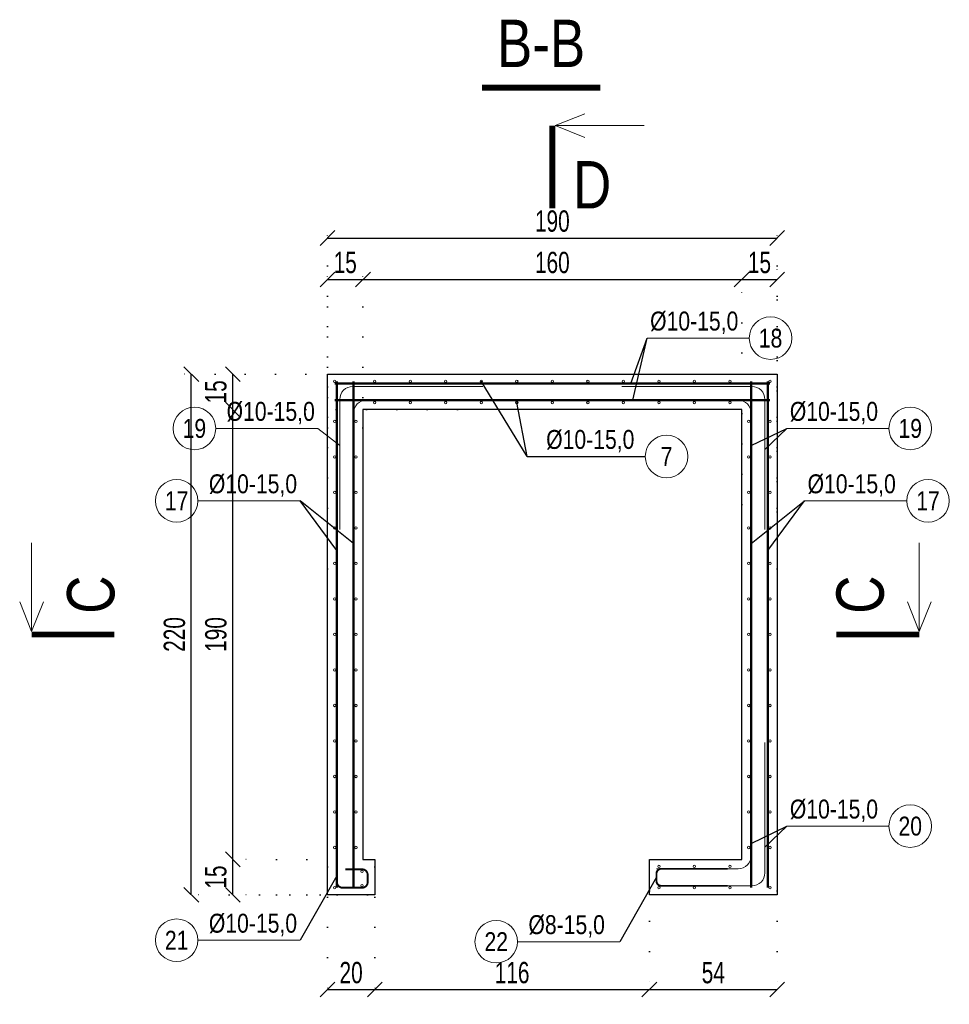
# Model space of a CAD drawing. Header units: millimetres. Extents: x 11149 to 111407, y -107619 to -23630.
# Tile 226 of 245: x 19935 to 20327, y -26015 to -25599. Entities that reach past the tile are written whole.
import ezdxf
from ezdxf.enums import TextEntityAlignment as Align

# ---------------------------------------------------------------- set-up
doc = ezdxf.new("R2010")
doc.units = ezdxf.units.MM
doc.header["$LTSCALE"] = 2
doc.linetypes.add('DOT', pattern=[6.35, 0, -6.35])
doc.layers.get('0').update_dxf_attribs({"plot": 0})
doc.layers.get('Defpoints').update_dxf_attribs({"color": 1})
for name, color, linetype, lineweight in [('e-cad_cienkie', 1, 'Continuous', 9), ('e-cad_kontur', 2, 'Continuous', 25), ('e-cad_opisy', 7, 'Continuous', 9), ('e-cad_prety_przekroj', 4, 'Continuous', 5), ('e-cad_prety_widok', 161, 'Continuous', 5), ('e-cad_wymiary', 4, 'Continuous', 9)]:
    doc.layers.add(name, color=color, linetype=linetype, lineweight=lineweight)
doc.layers.add('e-cad_strzemiona', color=3, linetype='Continuous')
doc.styles.add('e-cad_1', font='arial.ttf', dxfattribs={"width": 0.7})
doc.dimstyles.new('e-cad_1_25_[cm]', dxfattribs={"dimscale": 2.5, "dimtxt": 1.8, "dimasz": 1.25, "dimexe": 1.25, "dimexo": 0.625, "dimgap": 0.5, "dimtad": 1, "dimdec": 0, "dimrnd": 1, "dimzin": 1, "dimtxsty": 'e-cad_1', "dimblk": 'OBLIQUE', "dimcen": 2.5, "dimclrd": 256, "dimclre": 252, "dimclrt": 7, "dimadec": 0, "dimazin": 0, "dimtfac": 1, "dimtix": 1, "dimtmove": 2, "dimatfit": 3, "dimldrblk": 'NONE', "dimfxl": 60, "dimfxlon": 1, "dimarcsym": 0})
doc.dimstyles.new('e-cad_1_50_[cm]', dxfattribs={"dimscale": 5, "dimtxt": 1.8, "dimasz": 1.25, "dimexe": 1.25, "dimexo": 0.625, "dimgap": 0.5, "dimtad": 1, "dimdec": 0, "dimrnd": 1, "dimzin": 1, "dimtxsty": 'e-cad_1', "dimblk": 'OBLIQUE', "dimcen": 2.5, "dimclrd": 256, "dimclre": 252, "dimclrt": 7, "dimadec": 0, "dimazin": 0, "dimtfac": 1, "dimtix": 1, "dimtmove": 2, "dimatfit": 3, "dimldrblk": 'NONE', "dimfxl": 60, "dimfxlon": 1, "dimarcsym": 0})

# ---------------------------------------------------------------- blocks, each defined once
blk = doc.blocks.new('_OBLIQUE')
at = {"color": 0, "linetype": 'ByBlock', "lineweight": -2}
blk.add_line((-0.5, -0.5), (0.5, 0.5), dxfattribs=at)
blk = doc.blocks.new('*D1122')
at = {"layer": 'Defpoints', "color": 0}
for p in [(20024.73, -25953.85), (20084.73, -25953.85), (20084.73, -25968.85)]:
    blk.add_point(p, dxfattribs=at)
at = {"layer": 'e-cad_wymiary', "color": 252, "linetype": 'DOT', "lineweight": -2}
for p, q in [((20081.6, -25953.85), (20018.48, -25953.85)), ((20081.6, -25968.85), (20018.48, -25968.85))]:
    blk.add_line(p, q, dxfattribs=at)
at = {"layer": 'e-cad_wymiary', "lineweight": -2}
blk.add_line((20024.73, -25968.85), (20024.73, -25953.85), dxfattribs=at)
at = {"layer": 'e-cad_wymiary', "lineweight": -2, "xscale": 6.25, "yscale": 6.25, "zscale": 6.25}
for p, rotation in [((20024.73, -25953.85), 90), ((20024.73, -25968.85), 270)]:
    blk.add_blockref('_OBLIQUE', p, dxfattribs=dict(at, rotation=rotation))
at = {"layer": 'e-cad_wymiary', "color": 7, "insert": (20017.63, -25961.35), "char_height": 9, "attachment_point": 5, "rotation": 90, "style": 'e-cad_1'}
blk.add_mtext('15', dxfattribs=at)
blk = doc.blocks.new('_None')
blk = doc.blocks.new('*D1123')
at = {"layer": 'Defpoints', "color": 0}
for p in [(20024.73, -25763.85), (20122.77, -25763.85), (20084.73, -25953.85)]:
    blk.add_point(p, dxfattribs=at)
at = {"layer": 'e-cad_wymiary', "color": 252, "linetype": 'DOT', "lineweight": -2}
for p, q in [((20119.64, -25763.85), (20018.48, -25763.85)), ((20081.6, -25953.85), (20018.48, -25953.85))]:
    blk.add_line(p, q, dxfattribs=at)
at = {"layer": 'e-cad_wymiary', "lineweight": -2}
blk.add_line((20024.73, -25953.85), (20024.73, -25763.85), dxfattribs=at)
at = {"layer": 'e-cad_wymiary', "lineweight": -2, "xscale": 6.25, "yscale": 6.25, "zscale": 6.25}
for p, rotation in [((20024.73, -25763.85), 90), ((20024.73, -25953.85), 270)]:
    blk.add_blockref('_OBLIQUE', p, dxfattribs=dict(at, rotation=rotation))
at = {"layer": 'e-cad_wymiary', "color": 7, "insert": (20017.63, -25858.85), "char_height": 9, "attachment_point": 5, "rotation": 90, "style": 'e-cad_1'}
blk.add_mtext('190', dxfattribs=at)
blk = doc.blocks.new('*D1124')
at = {"layer": 'Defpoints', "color": 0}
for p in [(20024.73, -25748.85), (20122.77, -25748.85), (20122.77, -25763.85)]:
    blk.add_point(p, dxfattribs=at)
at = {"layer": 'e-cad_wymiary', "color": 252, "linetype": 'DOT', "lineweight": -2}
for p, q in [((20119.64, -25748.85), (20018.48, -25748.85)), ((20119.64, -25763.85), (20018.48, -25763.85))]:
    blk.add_line(p, q, dxfattribs=at)
at = {"layer": 'e-cad_wymiary', "lineweight": -2}
blk.add_line((20024.73, -25763.85), (20024.73, -25748.85), dxfattribs=at)
at = {"layer": 'e-cad_wymiary', "lineweight": -2, "xscale": 6.25, "yscale": 6.25, "zscale": 6.25}
for p, rotation in [((20024.73, -25748.85), 90), ((20024.73, -25763.85), 270)]:
    blk.add_blockref('_OBLIQUE', p, dxfattribs=dict(at, rotation=rotation))
at = {"layer": 'e-cad_wymiary', "color": 7, "insert": (20017.63, -25756.35), "char_height": 9, "attachment_point": 5, "rotation": 90, "style": 'e-cad_1'}
blk.add_mtext('15', dxfattribs=at)
blk = doc.blocks.new('*D1125')
at = {"layer": 'Defpoints', "color": 0}
for p in [(20007.23, -25748.85), (20122.77, -25748.85), (20064.73, -25968.85)]:
    blk.add_point(p, dxfattribs=at)
at = {"layer": 'e-cad_wymiary', "color": 252, "linetype": 'DOT', "lineweight": -2}
for p, q in [((20119.64, -25748.85), (20000.98, -25748.85)), ((20061.6, -25968.85), (20000.98, -25968.85))]:
    blk.add_line(p, q, dxfattribs=at)
at = {"layer": 'e-cad_wymiary', "lineweight": -2}
blk.add_line((20007.23, -25968.85), (20007.23, -25748.85), dxfattribs=at)
at = {"layer": 'e-cad_wymiary', "lineweight": -2, "xscale": 6.25, "yscale": 6.25, "zscale": 6.25}
for p, rotation in [((20007.23, -25748.85), 90), ((20007.23, -25968.85), 270)]:
    blk.add_blockref('_OBLIQUE', p, dxfattribs=dict(at, rotation=rotation))
at = {"layer": 'e-cad_wymiary', "color": 7, "insert": (20000.13, -25858.85), "char_height": 9, "attachment_point": 5, "rotation": 90, "style": 'e-cad_1'}
blk.add_mtext('220', dxfattribs=at)
blk = doc.blocks.new('*D1126')
at = {"layer": 'Defpoints', "color": 0}
for p in [(20079.73, -25708.85), (20064.73, -25774.68), (20079.73, -25774.68)]:
    blk.add_point(p, dxfattribs=at)
at = {"layer": 'e-cad_wymiary', "color": 252, "linetype": 'DOT', "lineweight": -2}
for p, q in [((20064.73, -25771.56), (20064.73, -25702.6)), ((20079.73, -25771.56), (20079.73, -25702.6))]:
    blk.add_line(p, q, dxfattribs=at)
at = {"layer": 'e-cad_wymiary', "lineweight": -2}
blk.add_line((20064.73, -25708.85), (20079.73, -25708.85), dxfattribs=at)
at = {"layer": 'e-cad_wymiary', "lineweight": -2, "xscale": 6.25, "yscale": 6.25, "zscale": 6.25, "rotation": 180}
blk.add_blockref('_OBLIQUE', (20064.73, -25708.85), dxfattribs=at)
at = {"layer": 'e-cad_wymiary', "lineweight": -2, "xscale": 6.25, "yscale": 6.25, "zscale": 6.25}
blk.add_blockref('_OBLIQUE', (20079.73, -25708.85), dxfattribs=at)
at = {"layer": 'e-cad_wymiary', "color": 7, "insert": (20072.23, -25701.75), "char_height": 9, "attachment_point": 5, "style": 'e-cad_1'}
blk.add_mtext('15', dxfattribs=at)
blk = doc.blocks.new('*D1127')
at = {"layer": 'Defpoints', "color": 0}
for p in [(20239.73, -25708.85), (20079.73, -25774.68), (20239.73, -25807.06)]:
    blk.add_point(p, dxfattribs=at)
at = {"layer": 'e-cad_wymiary', "color": 252, "linetype": 'DOT', "lineweight": -2}
for p, q in [((20079.73, -25771.56), (20079.73, -25702.6)), ((20239.73, -25803.93), (20239.73, -25702.6))]:
    blk.add_line(p, q, dxfattribs=at)
at = {"layer": 'e-cad_wymiary', "lineweight": -2}
blk.add_line((20079.73, -25708.85), (20239.73, -25708.85), dxfattribs=at)
at = {"layer": 'e-cad_wymiary', "lineweight": -2, "xscale": 6.25, "yscale": 6.25, "zscale": 6.25, "rotation": 180}
blk.add_blockref('_OBLIQUE', (20079.73, -25708.85), dxfattribs=at)
at = {"layer": 'e-cad_wymiary', "lineweight": -2, "xscale": 6.25, "yscale": 6.25, "zscale": 6.25}
blk.add_blockref('_OBLIQUE', (20239.73, -25708.85), dxfattribs=at)
at = {"layer": 'e-cad_wymiary', "color": 7, "insert": (20159.73, -25701.75), "char_height": 9, "attachment_point": 5, "style": 'e-cad_1'}
blk.add_mtext('160', dxfattribs=at)
blk = doc.blocks.new('*D1128')
at = {"layer": 'Defpoints', "color": 0}
for p in [(20254.73, -25708.85), (20239.73, -25807.06), (20254.73, -25810.19)]:
    blk.add_point(p, dxfattribs=at)
at = {"layer": 'e-cad_wymiary', "color": 252, "linetype": 'DOT', "lineweight": -2}
for p, q in [((20239.73, -25803.93), (20239.73, -25702.6)), ((20254.73, -25807.07), (20254.73, -25702.6))]:
    blk.add_line(p, q, dxfattribs=at)
at = {"layer": 'e-cad_wymiary', "lineweight": -2}
blk.add_line((20239.73, -25708.85), (20254.73, -25708.85), dxfattribs=at)
at = {"layer": 'e-cad_wymiary', "lineweight": -2, "xscale": 6.25, "yscale": 6.25, "zscale": 6.25, "rotation": 180}
blk.add_blockref('_OBLIQUE', (20239.73, -25708.85), dxfattribs=at)
at = {"layer": 'e-cad_wymiary', "lineweight": -2, "xscale": 6.25, "yscale": 6.25, "zscale": 6.25}
blk.add_blockref('_OBLIQUE', (20254.73, -25708.85), dxfattribs=at)
at = {"layer": 'e-cad_wymiary', "color": 7, "insert": (20247.23, -25701.75), "char_height": 9, "attachment_point": 5, "style": 'e-cad_1'}
blk.add_mtext('15', dxfattribs=at)
blk = doc.blocks.new('*D1129')
at = {"layer": 'Defpoints', "color": 0}
for p in [(20254.73, -25691.35), (20064.73, -25834.21), (20254.73, -25834.21)]:
    blk.add_point(p, dxfattribs=at)
at = {"layer": 'e-cad_wymiary', "color": 252, "linetype": 'DOT', "lineweight": -2}
for p, q in [((20064.73, -25831.09), (20064.73, -25685.1)), ((20254.73, -25831.09), (20254.73, -25685.1))]:
    blk.add_line(p, q, dxfattribs=at)
at = {"layer": 'e-cad_wymiary', "lineweight": -2}
blk.add_line((20064.73, -25691.35), (20254.73, -25691.35), dxfattribs=at)
at = {"layer": 'e-cad_wymiary', "lineweight": -2, "xscale": 6.25, "yscale": 6.25, "zscale": 6.25, "rotation": 180}
blk.add_blockref('_OBLIQUE', (20064.73, -25691.35), dxfattribs=at)
at = {"layer": 'e-cad_wymiary', "lineweight": -2, "xscale": 6.25, "yscale": 6.25, "zscale": 6.25}
blk.add_blockref('_OBLIQUE', (20254.73, -25691.35), dxfattribs=at)
at = {"layer": 'e-cad_wymiary', "color": 7, "insert": (20159.73, -25684.25), "char_height": 9, "attachment_point": 5, "style": 'e-cad_1'}
blk.add_mtext('190', dxfattribs=at)
blk = doc.blocks.new('*D1130')
at = {"layer": 'Defpoints', "color": 0}
for p in [(20064.73, -25953.85), (20084.73, -25953.85), (20084.73, -26008.85)]:
    blk.add_point(p, dxfattribs=at)
at = {"layer": 'e-cad_wymiary', "color": 252, "linetype": 'DOT', "lineweight": -2}
for p, q in [((20064.73, -25956.97), (20064.73, -26015.1)), ((20084.73, -25956.97), (20084.73, -26015.1))]:
    blk.add_line(p, q, dxfattribs=at)
at = {"layer": 'e-cad_wymiary', "lineweight": -2}
blk.add_line((20064.73, -26008.85), (20084.73, -26008.85), dxfattribs=at)
at = {"layer": 'e-cad_wymiary', "lineweight": -2, "xscale": 6.25, "yscale": 6.25, "zscale": 6.25, "rotation": 180}
blk.add_blockref('_OBLIQUE', (20064.73, -26008.85), dxfattribs=at)
at = {"layer": 'e-cad_wymiary', "lineweight": -2, "xscale": 6.25, "yscale": 6.25, "zscale": 6.25}
blk.add_blockref('_OBLIQUE', (20084.73, -26008.85), dxfattribs=at)
at = {"layer": 'e-cad_wymiary', "color": 7, "insert": (20074.73, -26001.75), "char_height": 9, "attachment_point": 5, "style": 'e-cad_1'}
blk.add_mtext('20', dxfattribs=at)
blk = doc.blocks.new('*D1131')
at = {"layer": 'Defpoints', "color": 0}
for p in [(20084.73, -25953.85), (20200.73, -25964.01), (20200.73, -26008.85)]:
    blk.add_point(p, dxfattribs=at)
at = {"layer": 'e-cad_wymiary', "color": 252, "linetype": 'DOT', "lineweight": -2}
for p, q in [((20084.73, -25956.97), (20084.73, -26015.1)), ((20200.73, -25967.14), (20200.73, -26015.1))]:
    blk.add_line(p, q, dxfattribs=at)
at = {"layer": 'e-cad_wymiary', "lineweight": -2}
blk.add_line((20084.73, -26008.85), (20200.73, -26008.85), dxfattribs=at)
at = {"layer": 'e-cad_wymiary', "lineweight": -2, "xscale": 6.25, "yscale": 6.25, "zscale": 6.25, "rotation": 180}
blk.add_blockref('_OBLIQUE', (20084.73, -26008.85), dxfattribs=at)
at = {"layer": 'e-cad_wymiary', "lineweight": -2, "xscale": 6.25, "yscale": 6.25, "zscale": 6.25}
blk.add_blockref('_OBLIQUE', (20200.73, -26008.85), dxfattribs=at)
at = {"layer": 'e-cad_wymiary', "color": 7, "insert": (20142.73, -26001.75), "char_height": 9, "attachment_point": 5, "style": 'e-cad_1'}
blk.add_mtext('116', dxfattribs=at)
blk = doc.blocks.new('*D1132')
at = {"layer": 'Defpoints', "color": 0}
for p in [(20200.73, -25964.01), (20254.73, -25964.01), (20254.73, -26008.85)]:
    blk.add_point(p, dxfattribs=at)
at = {"layer": 'e-cad_wymiary', "color": 252, "linetype": 'DOT', "lineweight": -2}
for p, q in [((20200.73, -25967.14), (20200.73, -26015.1)), ((20254.73, -25967.14), (20254.73, -26015.1))]:
    blk.add_line(p, q, dxfattribs=at)
at = {"layer": 'e-cad_wymiary', "lineweight": -2}
blk.add_line((20200.73, -26008.85), (20254.73, -26008.85), dxfattribs=at)
at = {"layer": 'e-cad_wymiary', "lineweight": -2, "xscale": 6.25, "yscale": 6.25, "zscale": 6.25, "rotation": 180}
blk.add_blockref('_OBLIQUE', (20200.73, -26008.85), dxfattribs=at)
at = {"layer": 'e-cad_wymiary', "lineweight": -2, "xscale": 6.25, "yscale": 6.25, "zscale": 6.25}
blk.add_blockref('_OBLIQUE', (20254.73, -26008.85), dxfattribs=at)
at = {"layer": 'e-cad_wymiary', "color": 7, "insert": (20227.73, -26001.77), "char_height": 9, "attachment_point": 5, "style": 'e-cad_1'}
blk.add_mtext('54', dxfattribs=at)
blk = doc.blocks.new('e-cad_przekroj_1_1_P')
for points in [[(0.25, 7), (2.75, 8)], [(0.25, 7), (7.75, 7)], [(0.25, 7), (2.75, 6)]]:
    blk.add_lwpolyline(points)
at = {"const_width": 0.5}
blk.add_lwpolyline([(0, 0), (0, 7)], dxfattribs=at)
at = {"style": 'e-cad_1', "width": 0.8}
blk.add_attdef('SYMBOL', (1.75, 0), '', height=4, dxfattribs=at)
blk = doc.blocks.new('e-cad_przekroj_1_2_P')
at = {"const_width": 0.5}
blk.add_lwpolyline([(0, 0), (0, -7)], dxfattribs=at)
for points in [[(0.25, -7), (2.75, -6)], [(0.25, -7), (7.75, -7)], [(0.25, -7), (2.75, -8)]]:
    blk.add_lwpolyline(points)
at = {"style": 'e-cad_1', "width": 0.8}
blk.add_attdef('SYMBOL', (1.75, -4), '', height=4, dxfattribs=at)
blk = doc.blocks.new('e-cad_przekroj_nazwa_1')
at = {"const_width": 0.5}
blk.add_lwpolyline([(5, 0), (-5, 0)], dxfattribs=at)
at = {"style": 'e-cad_1', "width": 0.8}
blk.add_attdef('SYMBOL', text='', height=4, dxfattribs=at).set_placement((0, 1.75), align=Align.CENTER)
blk = doc.blocks.new('e-cad_przekroj_1_1_L')
for points in [[(-0.25, 7), (-2.75, 8)], [(-0.25, 7), (-7.75, 7)], [(-0.25, 7), (-2.75, 6)]]:
    blk.add_lwpolyline(points)
at = {"const_width": 0.5}
blk.add_lwpolyline([(0, 0), (0, 7)], dxfattribs=at)
at = {"style": 'e-cad_1', "width": 0.8}
blk.add_attdef('SYMBOL', text='', height=4, dxfattribs=at).set_placement((-1.75, 0), align=Align.RIGHT)
blk = doc.blocks.new('e-cad_ZelbetOpisNiezliczalny_1L')
at = {"layer": 'e-cad_cienkie'}
blk.add_circle((-2.25, 0), 2.25, dxfattribs=at)
at = {"layer": 'e-cad_opisy', "ltscale": 0.04, "style": 'e-cad_1', "width": 0.8}
for tag, p in [('OPIS', (1.15, 0.8)), ('UWAGI', (1.15, -2.8))]:
    blk.add_attdef(tag, p, '', height=2, dxfattribs=at)
blk.add_attdef('NR', text='', height=2, dxfattribs=at).set_placement((-2.25, 0), align=Align.MIDDLE_CENTER)

msp = doc.modelspace()

# ---------------------------------------------------------------- hatches: boundary and pattern name
at = {"layer": 'e-cad_prety_przekroj'}
h = msp.add_hatch(color=256, dxfattribs=at)
edge = h.paths.add_edge_path()
edge.add_ellipse((20067.73, -25751.85), major_axis=(0.354, -0.354), ratio=1, start_angle=315, end_angle=675)
h = msp.add_hatch(color=256, dxfattribs=at)
edge = h.paths.add_edge_path()
edge.add_ellipse((20084.73, -25751.85), major_axis=(0.354, -0.354), ratio=1, start_angle=-315, end_angle=45, ccw=False)
h = msp.add_hatch(color=256, dxfattribs=at)
edge = h.paths.add_edge_path()
edge.add_ellipse((20099.73, -25751.85), major_axis=(0.354, -0.354), ratio=1, start_angle=-315, end_angle=45, ccw=False)
h = msp.add_hatch(color=256, dxfattribs=at)
edge = h.paths.add_edge_path()
edge.add_ellipse((20114.73, -25751.85), major_axis=(0.354, -0.354), ratio=1, start_angle=-315, end_angle=45, ccw=False)
h = msp.add_hatch(color=256, dxfattribs=at)
edge = h.paths.add_edge_path()
edge.add_ellipse((20129.73, -25751.85), major_axis=(0.354, -0.354), ratio=1, start_angle=-315, end_angle=45, ccw=False)
h = msp.add_hatch(color=256, dxfattribs=at)
edge = h.paths.add_edge_path()
edge.add_ellipse((20144.73, -25751.85), major_axis=(0.354, -0.354), ratio=1, start_angle=-315, end_angle=45, ccw=False)
h = msp.add_hatch(color=256, dxfattribs=at)
edge = h.paths.add_edge_path()
edge.add_ellipse((20159.73, -25751.85), major_axis=(0.354, -0.354), ratio=1, start_angle=-315, end_angle=45, ccw=False)
h = msp.add_hatch(color=256, dxfattribs=at)
edge = h.paths.add_edge_path()
edge.add_ellipse((20174.73, -25751.85), major_axis=(0.354, -0.354), ratio=1, start_angle=-315, end_angle=45, ccw=False)
h = msp.add_hatch(color=256, dxfattribs=at)
edge = h.paths.add_edge_path()
edge.add_ellipse((20189.73, -25751.85), major_axis=(0.354, -0.354), ratio=1, start_angle=-315, end_angle=45, ccw=False)
h = msp.add_hatch(color=256, dxfattribs=at)
edge = h.paths.add_edge_path()
edge.add_ellipse((20204.73, -25751.85), major_axis=(0.354, -0.354), ratio=1, start_angle=-315, end_angle=45, ccw=False)
h = msp.add_hatch(color=256, dxfattribs=at)
edge = h.paths.add_edge_path()
edge.add_ellipse((20219.73, -25751.85), major_axis=(0.354, -0.354), ratio=1, start_angle=-315, end_angle=45, ccw=False)
h = msp.add_hatch(color=256, dxfattribs=at)
edge = h.paths.add_edge_path()
edge.add_ellipse((20234.73, -25751.85), major_axis=(0.354, -0.354), ratio=1, start_angle=-315, end_angle=45, ccw=False)
h = msp.add_hatch(color=256, dxfattribs=at)
edge = h.paths.add_edge_path()
edge.add_ellipse((20251.73, -25751.85), major_axis=(-0.354, -0.354), ratio=1, start_angle=-315, end_angle=45, ccw=False)
h = msp.add_hatch(color=256, dxfattribs=at)
edge = h.paths.add_edge_path()
edge.add_ellipse((20084.73, -25760.85), major_axis=(0.354, 0.354), ratio=1, start_angle=315, end_angle=675)
h = msp.add_hatch(color=256, dxfattribs=at)
edge = h.paths.add_edge_path()
edge.add_ellipse((20099.73, -25760.85), major_axis=(0.354, 0.354), ratio=1, start_angle=315, end_angle=675)
h = msp.add_hatch(color=256, dxfattribs=at)
edge = h.paths.add_edge_path()
edge.add_ellipse((20114.73, -25760.85), major_axis=(0.354, 0.354), ratio=1, start_angle=315, end_angle=675)
h = msp.add_hatch(color=256, dxfattribs=at)
edge = h.paths.add_edge_path()
edge.add_ellipse((20129.73, -25760.85), major_axis=(0.354, 0.354), ratio=1, start_angle=315, end_angle=675)
h = msp.add_hatch(color=256, dxfattribs=at)
edge = h.paths.add_edge_path()
edge.add_ellipse((20144.73, -25760.85), major_axis=(0.354, 0.354), ratio=1, start_angle=315, end_angle=675)
h = msp.add_hatch(color=256, dxfattribs=at)
edge = h.paths.add_edge_path()
edge.add_ellipse((20159.73, -25760.85), major_axis=(0.354, 0.354), ratio=1, start_angle=315, end_angle=675)
h = msp.add_hatch(color=256, dxfattribs=at)
edge = h.paths.add_edge_path()
edge.add_ellipse((20174.73, -25760.85), major_axis=(0.354, 0.354), ratio=1, start_angle=315, end_angle=675)
h = msp.add_hatch(color=256, dxfattribs=at)
edge = h.paths.add_edge_path()
edge.add_ellipse((20189.73, -25760.85), major_axis=(0.354, 0.354), ratio=1, start_angle=315, end_angle=675)
h = msp.add_hatch(color=256, dxfattribs=at)
edge = h.paths.add_edge_path()
edge.add_ellipse((20204.73, -25760.85), major_axis=(0.354, 0.354), ratio=1, start_angle=315, end_angle=675)
h = msp.add_hatch(color=256, dxfattribs=at)
edge = h.paths.add_edge_path()
edge.add_ellipse((20219.73, -25760.85), major_axis=(0.354, 0.354), ratio=1, start_angle=315, end_angle=675)
h = msp.add_hatch(color=256, dxfattribs=at)
edge = h.paths.add_edge_path()
edge.add_ellipse((20234.73, -25760.85), major_axis=(0.354, 0.354), ratio=1, start_angle=315, end_angle=675)
h = msp.add_hatch(color=256, dxfattribs=at)
edge = h.paths.add_edge_path()
edge.add_ellipse((20067.73, -25768.85), major_axis=(0.354, -0.354), ratio=1, start_angle=315, end_angle=675)
h = msp.add_hatch(color=256, dxfattribs=at)
edge = h.paths.add_edge_path()
edge.add_ellipse((20076.73, -25768.85), major_axis=(-0.354, -0.354), ratio=1, start_angle=-315, end_angle=45, ccw=False)
h = msp.add_hatch(color=256, dxfattribs=at)
edge = h.paths.add_edge_path()
edge.add_ellipse((20242.73, -25768.85), major_axis=(0.354, -0.354), ratio=1, start_angle=315, end_angle=675)
h = msp.add_hatch(color=256, dxfattribs=at)
edge = h.paths.add_edge_path()
edge.add_ellipse((20251.73, -25768.85), major_axis=(-0.354, -0.354), ratio=1, start_angle=-315, end_angle=45, ccw=False)
h = msp.add_hatch(color=256, dxfattribs=at)
edge = h.paths.add_edge_path()
edge.add_ellipse((20067.73, -25783.85), major_axis=(0.354, -0.354), ratio=1, start_angle=315, end_angle=675)
h = msp.add_hatch(color=256, dxfattribs=at)
edge = h.paths.add_edge_path()
edge.add_ellipse((20076.73, -25783.85), major_axis=(-0.354, -0.354), ratio=1, start_angle=-315, end_angle=45, ccw=False)
h = msp.add_hatch(color=256, dxfattribs=at)
edge = h.paths.add_edge_path()
edge.add_ellipse((20242.73, -25783.85), major_axis=(0.354, -0.354), ratio=1, start_angle=315, end_angle=675)
h = msp.add_hatch(color=256, dxfattribs=at)
edge = h.paths.add_edge_path()
edge.add_ellipse((20251.73, -25783.85), major_axis=(-0.354, -0.354), ratio=1, start_angle=-315, end_angle=45, ccw=False)
h = msp.add_hatch(color=256, dxfattribs=at)
edge = h.paths.add_edge_path()
edge.add_ellipse((20067.73, -25798.85), major_axis=(0.354, -0.354), ratio=1, start_angle=315, end_angle=675)
h = msp.add_hatch(color=256, dxfattribs=at)
edge = h.paths.add_edge_path()
edge.add_ellipse((20076.73, -25798.85), major_axis=(-0.354, -0.354), ratio=1, start_angle=-315, end_angle=45, ccw=False)
h = msp.add_hatch(color=256, dxfattribs=at)
edge = h.paths.add_edge_path()
edge.add_ellipse((20242.73, -25798.85), major_axis=(0.354, -0.354), ratio=1, start_angle=315, end_angle=675)
h = msp.add_hatch(color=256, dxfattribs=at)
edge = h.paths.add_edge_path()
edge.add_ellipse((20251.73, -25798.85), major_axis=(-0.354, -0.354), ratio=1, start_angle=-315, end_angle=45, ccw=False)
h = msp.add_hatch(color=256, dxfattribs=at)
edge = h.paths.add_edge_path()
edge.add_ellipse((20067.73, -25813.85), major_axis=(0.354, -0.354), ratio=1, start_angle=315, end_angle=675)
h = msp.add_hatch(color=256, dxfattribs=at)
edge = h.paths.add_edge_path()
edge.add_ellipse((20076.73, -25813.85), major_axis=(-0.354, -0.354), ratio=1, start_angle=-315, end_angle=45, ccw=False)
h = msp.add_hatch(color=256, dxfattribs=at)
edge = h.paths.add_edge_path()
edge.add_ellipse((20242.73, -25813.85), major_axis=(0.354, -0.354), ratio=1, start_angle=315, end_angle=675)
h = msp.add_hatch(color=256, dxfattribs=at)
edge = h.paths.add_edge_path()
edge.add_ellipse((20251.73, -25813.85), major_axis=(-0.354, -0.354), ratio=1, start_angle=-315, end_angle=45, ccw=False)
h = msp.add_hatch(color=256, dxfattribs=at)
edge = h.paths.add_edge_path()
edge.add_ellipse((20067.73, -25828.85), major_axis=(0.354, -0.354), ratio=1, start_angle=315, end_angle=675)
h = msp.add_hatch(color=256, dxfattribs=at)
edge = h.paths.add_edge_path()
edge.add_ellipse((20076.73, -25828.85), major_axis=(-0.354, -0.354), ratio=1, start_angle=-315, end_angle=45, ccw=False)
h = msp.add_hatch(color=256, dxfattribs=at)
edge = h.paths.add_edge_path()
edge.add_ellipse((20242.73, -25828.85), major_axis=(0.354, -0.354), ratio=1, start_angle=315, end_angle=675)
h = msp.add_hatch(color=256, dxfattribs=at)
edge = h.paths.add_edge_path()
edge.add_ellipse((20251.73, -25828.85), major_axis=(-0.354, -0.354), ratio=1, start_angle=-315, end_angle=45, ccw=False)
h = msp.add_hatch(color=256, dxfattribs=at)
edge = h.paths.add_edge_path()
edge.add_ellipse((20067.73, -25843.85), major_axis=(0.354, -0.354), ratio=1, start_angle=315, end_angle=675)
h = msp.add_hatch(color=256, dxfattribs=at)
edge = h.paths.add_edge_path()
edge.add_ellipse((20076.73, -25843.85), major_axis=(-0.354, -0.354), ratio=1, start_angle=-315, end_angle=45, ccw=False)
h = msp.add_hatch(color=256, dxfattribs=at)
edge = h.paths.add_edge_path()
edge.add_ellipse((20242.73, -25843.85), major_axis=(0.354, -0.354), ratio=1, start_angle=315, end_angle=675)
h = msp.add_hatch(color=256, dxfattribs=at)
edge = h.paths.add_edge_path()
edge.add_ellipse((20251.73, -25843.85), major_axis=(-0.354, -0.354), ratio=1, start_angle=-315, end_angle=45, ccw=False)
h = msp.add_hatch(color=256, dxfattribs=at)
edge = h.paths.add_edge_path()
edge.add_ellipse((20067.73, -25858.85), major_axis=(0.354, -0.354), ratio=1, start_angle=315, end_angle=675)
h = msp.add_hatch(color=256, dxfattribs=at)
edge = h.paths.add_edge_path()
edge.add_ellipse((20076.73, -25858.85), major_axis=(-0.354, -0.354), ratio=1, start_angle=-315, end_angle=45, ccw=False)
h = msp.add_hatch(color=256, dxfattribs=at)
edge = h.paths.add_edge_path()
edge.add_ellipse((20242.73, -25858.85), major_axis=(0.354, -0.354), ratio=1, start_angle=315, end_angle=675)
h = msp.add_hatch(color=256, dxfattribs=at)
edge = h.paths.add_edge_path()
edge.add_ellipse((20251.73, -25858.85), major_axis=(-0.354, -0.354), ratio=1, start_angle=-315, end_angle=45, ccw=False)
h = msp.add_hatch(color=256, dxfattribs=at)
edge = h.paths.add_edge_path()
edge.add_ellipse((20067.73, -25873.85), major_axis=(0.354, 0.354), ratio=1, start_angle=-315, end_angle=45, ccw=False)
h = msp.add_hatch(color=256, dxfattribs=at)
edge = h.paths.add_edge_path()
edge.add_ellipse((20076.73, -25873.85), major_axis=(-0.354, 0.354), ratio=1, start_angle=315, end_angle=675)
h = msp.add_hatch(color=256, dxfattribs=at)
edge = h.paths.add_edge_path()
edge.add_ellipse((20242.73, -25873.85), major_axis=(0.354, 0.354), ratio=1, start_angle=-315, end_angle=45, ccw=False)
h = msp.add_hatch(color=256, dxfattribs=at)
edge = h.paths.add_edge_path()
edge.add_ellipse((20251.73, -25873.85), major_axis=(-0.354, 0.354), ratio=1, start_angle=315, end_angle=675)
h = msp.add_hatch(color=256, dxfattribs=at)
edge = h.paths.add_edge_path()
edge.add_ellipse((20067.73, -25888.85), major_axis=(0.354, 0.354), ratio=1, start_angle=-315, end_angle=45, ccw=False)
h = msp.add_hatch(color=256, dxfattribs=at)
edge = h.paths.add_edge_path()
edge.add_ellipse((20076.73, -25888.85), major_axis=(-0.354, 0.354), ratio=1, start_angle=315, end_angle=675)
h = msp.add_hatch(color=256, dxfattribs=at)
edge = h.paths.add_edge_path()
edge.add_ellipse((20242.73, -25888.85), major_axis=(0.354, 0.354), ratio=1, start_angle=-315, end_angle=45, ccw=False)
h = msp.add_hatch(color=256, dxfattribs=at)
edge = h.paths.add_edge_path()
edge.add_ellipse((20251.73, -25888.85), major_axis=(-0.354, 0.354), ratio=1, start_angle=315, end_angle=675)
h = msp.add_hatch(color=256, dxfattribs=at)
edge = h.paths.add_edge_path()
edge.add_ellipse((20067.73, -25903.85), major_axis=(0.354, 0.354), ratio=1, start_angle=-315, end_angle=45, ccw=False)
h = msp.add_hatch(color=256, dxfattribs=at)
edge = h.paths.add_edge_path()
edge.add_ellipse((20076.73, -25903.85), major_axis=(-0.354, 0.354), ratio=1, start_angle=315, end_angle=675)
h = msp.add_hatch(color=256, dxfattribs=at)
edge = h.paths.add_edge_path()
edge.add_ellipse((20242.73, -25903.85), major_axis=(0.354, 0.354), ratio=1, start_angle=-315, end_angle=45, ccw=False)
h = msp.add_hatch(color=256, dxfattribs=at)
edge = h.paths.add_edge_path()
edge.add_ellipse((20251.73, -25903.85), major_axis=(-0.354, 0.354), ratio=1, start_angle=315, end_angle=675)
h = msp.add_hatch(color=256, dxfattribs=at)
edge = h.paths.add_edge_path()
edge.add_ellipse((20067.73, -25918.85), major_axis=(0.354, 0.354), ratio=1, start_angle=-315, end_angle=45, ccw=False)
h = msp.add_hatch(color=256, dxfattribs=at)
edge = h.paths.add_edge_path()
edge.add_ellipse((20076.73, -25918.85), major_axis=(-0.354, 0.354), ratio=1, start_angle=315, end_angle=675)
h = msp.add_hatch(color=256, dxfattribs=at)
edge = h.paths.add_edge_path()
edge.add_ellipse((20242.73, -25918.85), major_axis=(0.354, 0.354), ratio=1, start_angle=-315, end_angle=45, ccw=False)
h = msp.add_hatch(color=256, dxfattribs=at)
edge = h.paths.add_edge_path()
edge.add_ellipse((20251.73, -25918.85), major_axis=(-0.354, 0.354), ratio=1, start_angle=315, end_angle=675)
h = msp.add_hatch(color=256, dxfattribs=at)
edge = h.paths.add_edge_path()
edge.add_ellipse((20067.73, -25933.85), major_axis=(0.354, 0.354), ratio=1, start_angle=-315, end_angle=45, ccw=False)
h = msp.add_hatch(color=256, dxfattribs=at)
edge = h.paths.add_edge_path()
edge.add_ellipse((20076.73, -25933.85), major_axis=(-0.354, 0.354), ratio=1, start_angle=315, end_angle=675)
h = msp.add_hatch(color=256, dxfattribs=at)
edge = h.paths.add_edge_path()
edge.add_ellipse((20242.73, -25933.85), major_axis=(0.354, 0.354), ratio=1, start_angle=-315, end_angle=45, ccw=False)
h = msp.add_hatch(color=256, dxfattribs=at)
edge = h.paths.add_edge_path()
edge.add_ellipse((20251.73, -25933.85), major_axis=(-0.354, 0.354), ratio=1, start_angle=315, end_angle=675)
h = msp.add_hatch(color=256, dxfattribs=at)
edge = h.paths.add_edge_path()
edge.add_ellipse((20067.73, -25948.85), major_axis=(0.354, 0.354), ratio=1, start_angle=-315, end_angle=45, ccw=False)
h = msp.add_hatch(color=256, dxfattribs=at)
edge = h.paths.add_edge_path()
edge.add_ellipse((20076.73, -25948.85), major_axis=(-0.354, 0.354), ratio=1, start_angle=315, end_angle=675)
h = msp.add_hatch(color=256, dxfattribs=at)
edge = h.paths.add_edge_path()
edge.add_ellipse((20242.73, -25948.85), major_axis=(0.354, 0.354), ratio=1, start_angle=-315, end_angle=45, ccw=False)
h = msp.add_hatch(color=256, dxfattribs=at)
edge = h.paths.add_edge_path()
edge.add_ellipse((20251.73, -25948.85), major_axis=(-0.354, 0.354), ratio=1, start_angle=315, end_angle=675)
h = msp.add_hatch(color=256, dxfattribs=at)
edge = h.paths.add_edge_path()
edge.add_ellipse((20204.73, -25956.85), major_axis=(0.354, -0.354), ratio=1, start_angle=-315, end_angle=45, ccw=False)
h = msp.add_hatch(color=256, dxfattribs=at)
edge = h.paths.add_edge_path()
edge.add_ellipse((20219.73, -25956.85), major_axis=(0.354, -0.354), ratio=1, start_angle=-315, end_angle=45, ccw=False)
h = msp.add_hatch(color=256, dxfattribs=at)
edge = h.paths.add_edge_path()
edge.add_ellipse((20234.73, -25956.85), major_axis=(0.354, -0.354), ratio=1, start_angle=-315, end_angle=45, ccw=False)
h = msp.add_hatch(color=256, dxfattribs=at)
edge = h.paths.add_edge_path()
edge.add_ellipse((20079.33, -25958.95), major_axis=(0.354, -0.354), ratio=1, start_angle=-315, end_angle=45, ccw=False)
h = msp.add_hatch(color=256, dxfattribs=at)
edge = h.paths.add_edge_path()
edge.add_ellipse((20067.73, -25965.85), major_axis=(0.354, 0.354), ratio=1, start_angle=-315, end_angle=45, ccw=False)
h = msp.add_hatch(color=256, dxfattribs=at)
edge = h.paths.add_edge_path()
edge.add_ellipse((20079.33, -25964.95), major_axis=(0.354, 0.354), ratio=1, start_angle=315, end_angle=675)
h = msp.add_hatch(color=256, dxfattribs=at)
edge = h.paths.add_edge_path()
edge.add_ellipse((20204.73, -25965.85), major_axis=(0.354, 0.354), ratio=1, start_angle=315, end_angle=675)
h = msp.add_hatch(color=256, dxfattribs=at)
edge = h.paths.add_edge_path()
edge.add_ellipse((20219.73, -25965.85), major_axis=(0.354, 0.354), ratio=1, start_angle=315, end_angle=675)
h = msp.add_hatch(color=256, dxfattribs=at)
edge = h.paths.add_edge_path()
edge.add_ellipse((20234.73, -25965.85), major_axis=(0.354, 0.354), ratio=1, start_angle=315, end_angle=675)
h = msp.add_hatch(color=256, dxfattribs=at)
edge = h.paths.add_edge_path()
edge.add_ellipse((20251.73, -25965.85), major_axis=(-0.354, 0.354), ratio=1, start_angle=315, end_angle=675)

# ---------------------------------------------------------------- linework, layer by layer
at = {"layer": 'e-cad_cienkie'}
msp.add_line((20060.71, -25771.79), (20069.93, -25779.05), dxfattribs=at)
for points in [[(20199.73, -25733.63), (20242.91, -25733.63)], [(20060.71, -25771.79), (20017.53, -25771.79)], [(20258.75, -25771.79), (20301.92, -25771.79)], [(20053.21, -25802.39), (20010.03, -25802.39)], [(20266.25, -25802.39), (20309.43, -25802.39)], [(20258.75, -25939.81), (20301.92, -25939.81)], [(20053.21, -25988.03), (20010.03, -25988.03)], [(20188.21, -25988.64), (20145.03, -25988.64)]]:
    msp.add_lwpolyline(points, dxfattribs=at)
at = {"layer": 'e-cad_kontur'}
msp.add_lwpolyline([(20084.73, -25953.85), (20084.73, -25968.85), (20064.73, -25968.85), (20064.73, -25748.85), (20254.73, -25748.85), (20254.73, -25968.85), (20200.73, -25968.85), (20200.73, -25953.85), (20239.73, -25953.85), (20239.73, -25763.85), (20079.73, -25763.85), (20079.73, -25953.85)], close=True, dxfattribs=at)
at = {"layer": 'e-cad_prety_przekroj'}
for centre in [(20067.73, -25751.85), (20084.73, -25751.85), (20099.73, -25751.85), (20114.73, -25751.85), (20129.73, -25751.85), (20144.73, -25751.85), (20159.73, -25751.85), (20174.73, -25751.85), (20189.73, -25751.85), (20204.73, -25751.85), (20219.73, -25751.85), (20234.73, -25751.85), (20251.73, -25751.85), (20084.73, -25760.85), (20099.73, -25760.85), (20114.73, -25760.85), (20129.73, -25760.85), (20144.73, -25760.85), (20159.73, -25760.85), (20174.73, -25760.85), (20189.73, -25760.85), (20204.73, -25760.85), (20219.73, -25760.85), (20234.73, -25760.85), (20067.73, -25768.85), (20076.73, -25768.85), (20242.73, -25768.85), (20251.73, -25768.85), (20067.73, -25783.85), (20076.73, -25783.85), (20242.73, -25783.85), (20251.73, -25783.85), (20067.73, -25798.85), (20076.73, -25798.85), (20242.73, -25798.85), (20251.73, -25798.85), (20067.73, -25813.85), (20076.73, -25813.85), (20242.73, -25813.85), (20251.73, -25813.85), (20067.73, -25828.85), (20076.73, -25828.85), (20242.73, -25828.85), (20251.73, -25828.85), (20067.73, -25843.85), (20076.73, -25843.85), (20242.73, -25843.85), (20251.73, -25843.85), (20067.73, -25858.85), (20076.73, -25858.85), (20242.73, -25858.85), (20251.73, -25858.85), (20067.73, -25873.85), (20076.73, -25873.85), (20242.73, -25873.85), (20251.73, -25873.85), (20067.73, -25888.85), (20076.73, -25888.85), (20242.73, -25888.85), (20251.73, -25888.85), (20067.73, -25903.85), (20076.73, -25903.85), (20242.73, -25903.85), (20251.73, -25903.85), (20067.73, -25918.85), (20076.73, -25918.85), (20242.73, -25918.85), (20251.73, -25918.85), (20067.73, -25933.85), (20076.73, -25933.85), (20242.73, -25933.85), (20251.73, -25933.85), (20067.73, -25948.85), (20076.73, -25948.85), (20242.73, -25948.85), (20251.73, -25948.85), (20204.73, -25956.85), (20219.73, -25956.85), (20234.73, -25956.85), (20079.33, -25958.95), (20067.73, -25965.85), (20079.33, -25964.95), (20204.73, -25965.85), (20219.73, -25965.85), (20234.73, -25965.85), (20251.73, -25965.85)]:
    msp.add_circle(centre, 0.5, dxfattribs=at)
at = {"layer": 'e-cad_prety_widok', "ltscale": 0.036}
for points in [[(20067.73, -25752.85, 1, 1, 0), (20251.73, -25752.85, 0, 0, 0)], [(20068.73, -25751.85, 1, 1, 0), (20068.73, -25965.85, 0, 0, 0)], [(20075.73, -25751.85, 1, 1, 0), (20075.73, -25965.85, 0, 0, 0)], [(20243.73, -25751.85, 1, 1, 0), (20243.73, -25965.85, 0, 0, 0)], [(20250.73, -25751.85, 1, 1, 0), (20250.73, -25965.85, 0, 0, 0)], [(20067.73, -25759.85, 1, 1, 0), (20251.73, -25759.85, 0, 0, 0)]]:
    msp.add_lwpolyline(points, format="xyseb", dxfattribs=at)
at = {"layer": 'e-cad_prety_widok'}
for points, format in [([(20069.93, -25814.55), (20069.93, -25759.55, -0.414214), (20075.43, -25754.05), (20130.43, -25754.05)], "xyb"), ([(20249.53, -25814.55), (20249.53, -25759.55, 0.414214), (20244.03, -25754.05), (20189.03, -25754.05)], "xyb"), ([(20075.73, -25820.35), (20075.73, -25765.35, -0.414214), (20081.23, -25759.85), (20136.23, -25759.85)], "xyb"), ([(20243.73, -25820.35), (20243.73, -25765.35, 0.414214), (20238.23, -25759.85), (20183.23, -25759.85)], "xyb"), ([(20243.73, -25897.35), (20243.73, -25952.35, -0.414214), (20238.23, -25957.85), (20203.73, -25957.85)], "xyb"), ([(20249.53, -25904.55), (20249.53, -25959.55, -0.414214), (20244.03, -25965.05), (20209.53, -25965.05)], "xyb"), ([(20072.27, -25958.05, 0.8, 0.8, 0), (20079.33, -25958.05, 0.8, 0.8, -0.414214), (20081.73, -25960.45, 0.8, 0.8, 0), (20081.73, -25963.45, 0.8, 0.8, -0.414214), (20079.33, -25965.85, 0.8, 0.8, 0), (20071.13, -25965.85, 0.8, 0.8, -0.414214), (20068.73, -25963.45, 0.8, 0.8, 0), (20068.73, -25924.65, 0, 0, 0)], "xyseb")]:
    msp.add_lwpolyline(points, format=format, dxfattribs=at)
at = {"layer": 'e-cad_strzemiona'}
msp.add_lwpolyline([(20233.73, -25957.85, 0.8, 0.8, 0), (20205.73, -25957.85, 0.8, 0.8, 0.414214), (20203.73, -25959.85, 0.8, 0.8, 0), (20203.73, -25963.05, 0.8, 0.8, 0.414214), (20205.73, -25965.05, 0.8, 0.8, 0), (20233.73, -25965.05, 0.8, 0.8, 0)], format="xyseb", dxfattribs=at)

# ---------------------------------------------------------------- block references
at = {"layer": 'e-cad_opisy'}
for name, p, xscale, yscale, zscale, values in [('e-cad_przekroj_nazwa_1', (20154.97, -25627.86), 5, 5, 5, {'SYMBOL': 'B-B'}), ('e-cad_ZelbetOpisNiezliczalny_1L', (20017.53, -25771.79), 4, 3.999999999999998, 4, {'OPIS': '%%c10-15,0', 'NR': '19'})]:
    msp.add_blockref(name, p, dxfattribs=dict(at, xscale=xscale, yscale=yscale, zscale=zscale)).add_auto_attribs(values)
ref = msp.add_blockref('e-cad_przekroj_1_1_L', (20159.73, -25678.85), dxfattribs=dict(at, xscale=-5, yscale=5, zscale=5))
ref.add_attrib('SYMBOL', 'D', dxfattribs={"layer": '0', "height": 20, "style": 'e-cad_1', "width": 0.8}).set_placement((20184.62, -25678.85), align=Align.RIGHT)
ref = msp.add_blockref('e-cad_ZelbetOpisNiezliczalny_1L', (20242.91, -25733.63), dxfattribs=dict(at, xscale=-4, yscale=3.999999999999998, zscale=4))
ref.add_attrib('OPIS', '%%c10-15,0', (20201.03, -25730.43), dxfattribs={"height": 8, "style": 'e-cad_1', "width": 0.8})
ref.add_attrib('NR', '18', dxfattribs={"height": 8, "style": 'e-cad_1', "width": 0.8}).set_placement((20251.91, -25733.63), align=Align.MIDDLE_CENTER)
ref = msp.add_blockref('e-cad_ZelbetOpisNiezliczalny_1L', (20301.92, -25771.79), dxfattribs=dict(at, xscale=-4, yscale=3.999999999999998, zscale=4))
ref.add_attrib('OPIS', '%%c10-15,0', (20260.05, -25768.59), dxfattribs={"height": 8, "style": 'e-cad_1', "width": 0.8})
ref.add_attrib('NR', '19', dxfattribs={"height": 8, "style": 'e-cad_1', "width": 0.8}).set_placement((20310.92, -25771.79), align=Align.MIDDLE_CENTER)
ref = msp.add_blockref('e-cad_ZelbetOpisNiezliczalny_1L', (20199, -25783.65), dxfattribs=dict(at, xscale=-4, yscale=4, zscale=4))
ref.add_attrib('OPIS', '%%c10-15,0', (20157.12, -25780.45), dxfattribs={"height": 8, "style": 'e-cad_1', "width": 0.8})
ref.add_attrib('NR', '7', dxfattribs={"height": 8, "style": 'e-cad_1', "width": 0.8}).set_placement((20208, -25783.65), align=Align.MIDDLE_CENTER)
for name, p, xscale, yscale, zscale, rotation, values in [('e-cad_ZelbetOpisNiezliczalny_1L', (20010.03, -25802.39), 4, 4, 4, 359.9999999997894, {'OPIS': '%%c10-15,0', 'NR': '17'}), ('e-cad_przekroj_1_1_P', (19974.73, -25858.85), 5, 5, 5, 90, {'SYMBOL': 'C'}), ('e-cad_przekroj_1_2_P', (20279.73, -25858.85), 5, 5, 5, 90, {'SYMBOL': 'C'}), ('e-cad_ZelbetOpisNiezliczalny_1L', (20010.03, -25988.03), 4, 4, 4, 359.9999999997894, {'OPIS': '%%c10-15,0', 'NR': '21'}), ('e-cad_ZelbetOpisNiezliczalny_1L', (20145.03, -25988.64), 4, 4, 4, 359.9999999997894, {'OPIS': '%%c8-15,0', 'NR': '22'})]:
    msp.add_blockref(name, p, dxfattribs=dict(at, xscale=xscale, yscale=yscale, zscale=zscale, rotation=rotation)).add_auto_attribs(values)
ref = msp.add_blockref('e-cad_ZelbetOpisNiezliczalny_1L', (20309.43, -25802.39), dxfattribs=dict(at, xscale=-4, yscale=4, zscale=4))
ref.add_attrib('OPIS', '%%c10-15,0', (20267.55, -25799.19), dxfattribs={"height": 8, "style": 'e-cad_1', "width": 0.8})
ref.add_attrib('NR', '17', dxfattribs={"height": 8, "style": 'e-cad_1', "width": 0.8}).set_placement((20318.43, -25802.39), align=Align.MIDDLE_CENTER)
ref = msp.add_blockref('e-cad_ZelbetOpisNiezliczalny_1L', (20301.92, -25939.81), dxfattribs=dict(at, xscale=-4, yscale=3.999999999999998, zscale=4))
ref.add_attrib('OPIS', '%%c10-15,0', (20260.05, -25936.61), dxfattribs={"height": 8, "style": 'e-cad_1', "width": 0.8})
ref.add_attrib('NR', '20', dxfattribs={"height": 8, "style": 'e-cad_1', "width": 0.8}).set_placement((20310.92, -25939.81), align=Align.MIDDLE_CENTER)

# ---------------------------------------------------------------- dimensions: what is measured, and where the dimension line sits
at = {"layer": 'e-cad_wymiary'}
for base, p1, p2, picture, middle in [((20254.73, -25691.35), (20064.73, -25834.21), (20254.73, -25834.21), '*D1129', (20159.73, -25684.25)), ((20079.73, -25708.85), (20064.73, -25774.68), (20079.73, -25774.68), '*D1126', (20072.23, -25701.75)), ((20239.73, -25708.85), (20079.73, -25774.68), (20239.73, -25807.06), '*D1127', (20159.73, -25701.75)), ((20254.73, -25708.85), (20239.73, -25807.06), (20254.73, -25810.19), '*D1128', (20247.23, -25701.75)), ((20084.73, -26008.85), (20064.73, -25953.85), (20084.73, -25953.85), '*D1130', (20074.73, -26001.75)), ((20200.73, -26008.85), (20084.73, -25953.85), (20200.73, -25964.01), '*D1131', (20142.73, -26001.75)), ((20254.73, -26008.85), (20200.73, -25964.01), (20254.73, -25964.01), '*D1132', (20227.73, -26001.77))]:
    dim = msp.add_linear_dim(base=base, p1=p1, p2=p2, dimstyle='e-cad_1_50_[cm]', dxfattribs=at)
    dim.commit()
    dim.dimension.update_dxf_attribs({"geometry": picture, "text_midpoint": middle})
for base, p1, p2, picture, middle in [((20007.23, -25748.85), (20064.73, -25968.85), (20122.77, -25748.85), '*D1125', (20000.13, -25858.85)), ((20024.73, -25748.85), (20122.77, -25763.85), (20122.77, -25748.85), '*D1124', (20017.63, -25756.35)), ((20024.73, -25763.85), (20084.73, -25953.85), (20122.77, -25763.85), '*D1123', (20017.63, -25858.85)), ((20024.73, -25953.85), (20084.73, -25968.85), (20084.73, -25953.85), '*D1122', (20017.63, -25961.35))]:
    dim = msp.add_linear_dim(base=base, p1=p1, p2=p2, angle=90, dimstyle='e-cad_1_50_[cm]', dxfattribs=at)
    dim.commit()
    dim.dimension.update_dxf_attribs({"geometry": picture, "text_midpoint": middle})

# ---------------------------------------------------------------- leaders
at = {"layer": 'e-cad_cienkie'}
for points in [[(20192.91, -25752.85), (20199.73, -25733.63)], [(20193.76, -25759.85), (20199.73, -25733.63)], [(20149.04, -25783.65), (20129.73, -25751.85)], [(20149.04, -25783.65), (20144.73, -25760.85)], [(20243.73, -25779.08), (20258.75, -25771.79)], [(20249.53, -25780.65), (20258.75, -25771.79)], [(20149.04, -25783.65), (20199, -25783.65)], [(20075.73, -25820.35), (20053.21, -25802.39)], [(20068.73, -25823.33), (20053.21, -25802.39)], [(20243.73, -25820.35), (20266.25, -25802.39)], [(20250.73, -25823.33), (20266.25, -25802.39)], [(20243.73, -25947.1), (20258.75, -25939.81)], [(20249.53, -25948.67), (20258.75, -25939.81)], [(20068.73, -25960.83), (20053.21, -25988.03)], [(20203.73, -25961.45), (20188.21, -25988.64)]]:
    msp.add_leader(points, dimstyle='e-cad_1_25_[cm]', override={"dimldrblk": 'None'}, dxfattribs=at)

doc.saveas('drawing.dxf')
